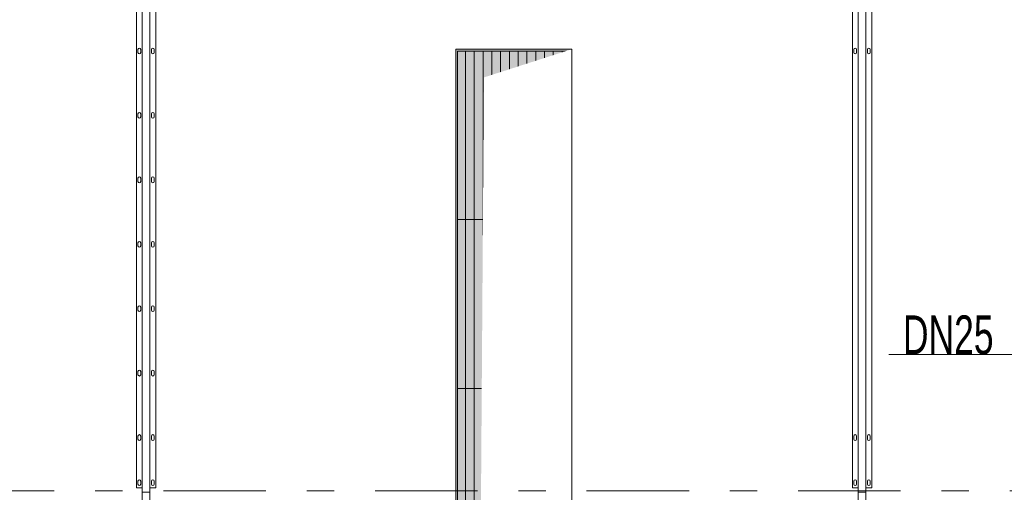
# Model space of a CAD drawing. Header units: millimetres. Extents: x 11681 to 15516, y 25095 to 29743.
# Tile 14 of 96: x 12364 to 12873, y 27524 to 27768. Entities that reach past the tile are written whole.
import ezdxf
from ezdxf.lldxf.tags import DXFTag

# ---------------------------------------------------------------- set-up
doc = ezdxf.new("R2010")
doc.units = ezdxf.units.MM
doc.linetypes.add('Przerywana podwójnie', pattern=[109.361107, 52.916665, -21.166666, 14.111111, -21.166666])
doc.linetypes.add('Wipeout_Contour', pattern=[100, 0, -100])
for name, color, linetype, lineweight, true_color in [('00 - nowa technologia myjni_Nr_pióra__95', 7, 'Continuous', 20, 0x7c7c7c), ('410-K Osie główne_Nr_pióra__95', 7, 'Continuous', 0, 0x7c7c7c), ('460 - Stropy_Nr_pióra__95', 7, 'Continuous', 13, 0x7c7c7c)]:
    doc.layers.add(name, color=color, linetype=linetype, lineweight=lineweight, true_color=true_color)
doc.layers.add('460 - Stropy', color=7, linetype='Continuous')
doc.layers.add('IS_Opisy_działek_Wodociag', color=7, linetype='SOLID', lineweight=13)
doc.layers.add('XREF', color=8, linetype='Continuous', lineweight=9)
doc.styles.get("Standard").update_dxf_attribs({"font": 'arial.ttf'})
tags = doc.linetypes.add('SOLID', pattern=[10, 10, 0]).pattern_tags.tags
tags[6:7] = [DXFTag(74, 4), DXFTag(75, 0), DXFTag(340, '0'), DXFTag(46, 0.0), DXFTag(50, 0.0), DXFTag(44, 0.0), DXFTag(45, 0.0)]
tags[4:5] = [DXFTag(74, 4), DXFTag(75, 0), DXFTag(340, '0'), DXFTag(46, 0.0), DXFTag(50, 0.0), DXFTag(44, 0.0), DXFTag(45, 0.0)]

# ---------------------------------------------------------------- blocks, each defined once
blk = doc.blocks.new('parter 2025.10.15')
at = {"layer": '00 - nowa technologia myjni_Nr_pióra__95', "color": 8, "linetype": 'Continuous', "lineweight": 5}
for p, q in [((141.77, 2482.54), (141.77, 2135.4)), ((521.77, 2482.54), (521.77, 2135.4)), ((144.77, 2452.58), (144.77, 2133.08)), ((148.77, 2452.58), (148.77, 2133.08)), ((151.77, 2452.42), (151.77, 2135.4)), ((511.77, 2451.25), (511.77, 2135.4)), ((514.77, 2452.58), (514.77, 2133.08)), ((518.77, 2452.58), (518.77, 2133.08)), ((142.57, 2360.38), (142.57, 2361.98)), ((143.97, 2361.98), (143.97, 2360.38)), ((149.57, 2360.38), (149.57, 2361.98)), ((150.97, 2361.98), (150.97, 2360.38)), ((512.57, 2360.38), (512.57, 2361.98)), ((513.97, 2361.98), (513.97, 2360.38)), ((519.57, 2360.38), (519.57, 2361.98)), ((520.97, 2361.98), (520.97, 2360.38)), ((142.57, 2327.08), (142.57, 2328.68)), ((143.97, 2328.68), (143.97, 2327.08)), ((149.57, 2327.08), (149.57, 2328.68)), ((150.97, 2328.68), (150.97, 2327.08)), ((142.57, 2293.78), (142.57, 2295.38)), ((143.97, 2295.38), (143.97, 2293.78)), ((149.57, 2293.78), (149.57, 2295.38)), ((150.97, 2295.38), (150.97, 2293.78)), ((142.57, 2260.48), (142.57, 2262.08)), ((143.97, 2262.08), (143.97, 2260.48)), ((149.57, 2260.48), (149.57, 2262.08)), ((150.97, 2262.08), (150.97, 2260.48)), ((142.57, 2227.18), (142.57, 2228.78)), ((143.97, 2228.78), (143.97, 2227.18)), ((149.57, 2227.18), (149.57, 2228.78)), ((150.97, 2228.78), (150.97, 2227.18)), ((142.57, 2193.88), (142.57, 2195.48)), ((143.97, 2195.48), (143.97, 2193.88)), ((149.57, 2193.88), (149.57, 2195.48)), ((150.97, 2195.48), (150.97, 2193.88)), ((142.57, 2160.58), (142.57, 2162.18)), ((143.97, 2162.18), (143.97, 2160.58)), ((149.57, 2160.58), (149.57, 2162.18)), ((150.97, 2162.18), (150.97, 2160.58)), ((512.57, 2160.58), (512.57, 2162.18)), ((513.97, 2162.18), (513.97, 2160.58)), ((519.57, 2160.58), (519.57, 2162.18)), ((520.97, 2162.18), (520.97, 2160.58)), ((142.57, 2137.28), (142.57, 2138.88)), ((143.97, 2138.88), (143.97, 2137.28)), ((149.57, 2137.28), (149.57, 2138.88)), ((150.97, 2138.88), (150.97, 2137.28)), ((512.57, 2137.28), (512.57, 2138.88)), ((513.97, 2138.88), (513.97, 2137.28)), ((519.57, 2137.28), (519.57, 2138.88)), ((520.97, 2138.88), (520.97, 2137.28)), ((144.77, 2135.4), (141.77, 2135.4)), ((144.77, 2133.08), (145.52, 2133.08)), ((144.77, 2133.08), (144.77, 1533.08)), ((144.77, 2133.08), (145.52, 2133.08)), ((148.02, 2133.08), (145.52, 2133.08)), ((148.02, 2133.08), (145.52, 2133.08)), ((148.02, 2133.08), (148.77, 2133.08)), ((148.02, 2133.08), (148.77, 2133.08)), ((151.77, 2135.4), (148.77, 2135.4)), ((148.77, 2133.08), (148.77, 1533.08)), ((514.77, 2135.4), (511.77, 2135.4)), ((514.77, 2133.08), (515.52, 2133.08)), ((514.77, 2133.08), (514.77, 1533.08)), ((514.77, 2133.08), (515.52, 2133.08)), ((518.02, 2133.08), (515.52, 2133.08)), ((518.02, 2133.08), (515.52, 2133.08)), ((518.02, 2133.08), (518.77, 2133.08)), ((518.02, 2133.08), (518.77, 2133.08)), ((521.77, 2135.4), (518.77, 2135.4)), ((518.77, 2133.08), (518.77, 1533.08))]:
    blk.add_line(p, q, dxfattribs=at)
for centre, start, end in [((143.27, 2361.98), 0, 180), ((150.27, 2361.98), 0, 180), ((513.27, 2361.98), 0, 180), ((520.27, 2361.98), 0, 180), ((143.27, 2360.38), 180, 0), ((150.27, 2360.38), 180, 0), ((513.27, 2360.38), 180, 0), ((520.27, 2360.38), 180, 0), ((143.27, 2328.68), 0, 180), ((143.27, 2327.08), 180, 0), ((150.27, 2328.68), 0, 180), ((150.27, 2327.08), 180, 0), ((143.27, 2295.38), 0, 180), ((150.27, 2295.38), 0, 180), ((143.27, 2293.78), 180, 0), ((150.27, 2293.78), 180, 0), ((143.27, 2262.08), 0, 180), ((143.27, 2260.48), 180, 0), ((150.27, 2262.08), 0, 180), ((150.27, 2260.48), 180, 0), ((143.27, 2228.78), 0, 180), ((150.27, 2228.78), 0, 180), ((143.27, 2227.18), 180, 0), ((150.27, 2227.18), 180, 0), ((143.27, 2195.48), 0, 180), ((143.27, 2193.88), 180, 0), ((150.27, 2195.48), 0, 180), ((150.27, 2193.88), 180, 0), ((143.27, 2162.18), 0, 180), ((150.27, 2162.18), 0, 180), ((513.27, 2162.18), 0, 180), ((520.27, 2162.18), 0, 180), ((143.27, 2160.58), 180, 0), ((150.27, 2160.58), 180, 0), ((513.27, 2160.58), 180, 0), ((520.27, 2160.58), 180, 0), ((143.27, 2138.88), 0, 180), ((143.27, 2137.28), 180, 0), ((150.27, 2138.88), 0, 180), ((150.27, 2137.28), 180, 0), ((513.27, 2138.88), 0, 180), ((513.27, 2137.28), 180, 0), ((520.27, 2138.88), 0, 180), ((520.27, 2137.28), 180, 0)]:
    blk.add_arc(centre, 0.7, start, end, dxfattribs=at)
at = {"layer": '460 - Stropy_Nr_pióra__95', "color": 8, "linetype": 'Continuous', "lineweight": 5, "flags": 128}
for points in [[(306.78, 262.09), (366.78, 262.09), (366.78, 2362.09), (306.78, 2362.09)], [(307.78, 2274.13), (311.82, 2274.13), (311.82, 2361.09), (307.78, 2361.09)], [(307.78, 263.09), (307.78, 2361.09), (365.78, 2361.09), (365.78, 263.09)], [(311.82, 2274.13), (316.36, 2274.13), (316.36, 2361.09), (311.82, 2361.09)], [(316.36, 2274.13), (320.89, 2274.13), (320.89, 2361.09), (316.36, 2361.09)], [(320.89, 2274.13), (325.43, 2274.13), (325.43, 2361.09), (320.89, 2361.09)], [(325.43, 2274.13), (329.97, 2274.13), (329.97, 2361.09), (325.43, 2361.09)], [(329.97, 2274.13), (334.51, 2274.13), (334.51, 2361.09), (329.97, 2361.09)], [(334.51, 2274.13), (339.05, 2274.13), (339.05, 2361.09), (334.51, 2361.09)], [(339.05, 2274.13), (343.59, 2274.13), (343.59, 2361.09), (339.05, 2361.09)], [(343.59, 2274.13), (348.13, 2274.13), (348.13, 2361.09), (343.59, 2361.09)], [(348.13, 2274.13), (352.66, 2274.13), (352.66, 2361.09), (348.13, 2361.09)], [(352.66, 2274.13), (357.2, 2274.13), (357.2, 2361.09), (352.66, 2361.09)], [(357.2, 2274.13), (361.74, 2274.13), (361.74, 2361.09), (357.2, 2361.09)], [(361.74, 2274.13), (365.78, 2274.13), (365.78, 2361.09), (361.74, 2361.09)], [(307.78, 2186.68), (311.82, 2186.68), (311.82, 2274.13), (307.78, 2274.13)], [(311.82, 2186.68), (316.36, 2186.68), (316.36, 2274.13), (311.82, 2274.13)], [(316.36, 2186.68), (320.89, 2186.68), (320.89, 2274.13), (316.36, 2274.13)], [(320.89, 2186.68), (325.43, 2186.68), (325.43, 2274.13), (320.89, 2274.13)], [(325.43, 2186.68), (329.97, 2186.68), (329.97, 2274.13), (325.43, 2274.13)], [(329.97, 2186.68), (334.51, 2186.68), (334.51, 2274.13), (329.97, 2274.13)], [(334.51, 2186.68), (339.05, 2186.68), (339.05, 2274.13), (334.51, 2274.13)], [(339.05, 2186.68), (343.59, 2186.68), (343.59, 2274.13), (339.05, 2274.13)], [(343.59, 2186.68), (348.13, 2186.68), (348.13, 2274.13), (343.59, 2274.13)], [(348.13, 2186.68), (352.66, 2186.68), (352.66, 2274.13), (348.13, 2274.13)], [(352.66, 2186.68), (357.2, 2186.68), (357.2, 2274.13), (352.66, 2274.13)], [(357.2, 2186.68), (361.74, 2186.68), (361.74, 2274.13), (357.2, 2274.13)], [(361.74, 2186.68), (365.78, 2186.68), (365.78, 2274.13), (361.74, 2274.13)], [(307.78, 2099.22), (311.82, 2099.22), (311.82, 2186.68), (307.78, 2186.68)], [(311.82, 2099.22), (316.36, 2099.22), (316.36, 2186.68), (311.82, 2186.68)], [(316.36, 2099.22), (320.89, 2099.22), (320.89, 2186.68), (316.36, 2186.68)], [(320.89, 2099.22), (325.43, 2099.22), (325.43, 2186.68), (320.89, 2186.68)], [(325.43, 2099.22), (329.97, 2099.22), (329.97, 2186.68), (325.43, 2186.68)], [(329.97, 2099.22), (334.51, 2099.22), (334.51, 2186.68), (329.97, 2186.68)], [(334.51, 2099.22), (339.05, 2099.22), (339.05, 2186.68), (334.51, 2186.68)], [(339.05, 2099.22), (343.59, 2099.22), (343.59, 2186.68), (339.05, 2186.68)], [(343.59, 2099.22), (348.13, 2099.22), (348.13, 2186.68), (343.59, 2186.68)], [(348.13, 2099.22), (352.66, 2099.22), (352.66, 2186.68), (348.13, 2186.68)], [(352.66, 2099.22), (357.2, 2099.22), (357.2, 2186.68), (352.66, 2186.68)], [(357.2, 2099.22), (361.74, 2099.22), (361.74, 2186.68), (357.2, 2186.68)], [(361.74, 2099.22), (365.78, 2099.22), (365.78, 2186.68), (361.74, 2186.68)]]:
    blk.add_lwpolyline(points, close=True, dxfattribs=at)
at = {"color": 8, "linetype": 'Wipeout_Contour', "lineweight": 5, "ltscale": 5613.369864}
blk.add_wipeout([(306.78, 262.09), (366.78, 262.09), (366.78, 2362.09), (321.36, 2347.51)], dxfattribs=at).dxf.layer = '460 - Stropy'
at = {"layer": '460 - Stropy', "linetype": 'Continuous', "lineweight": 5}
blk.add_hatch(color=8, dxfattribs=at).paths.add_polyline_path([(366.78, 2362.09), (306.78, 2362.09), (306.78, 262.09), (321.36, 2347.51)])
at = {"layer": '410-K Osie główne_Nr_pióra__95', "color": 8, "linetype": 'Przerywana podwójnie', "lineweight": 5}
blk.add_line((-63, 2133.81), (1039.92, 2133.81), dxfattribs=at)
at = {"layer": '460 - Stropy_Nr_pióra__95', "color": 8, "linetype": 'Continuous', "lineweight": 5, "flags": 128}
for points in [[(366.78, 2362.09), (306.78, 2362.09)], [(306.78, 2362.09), (306.78, 262.09)], [(366.78, 262.09), (366.78, 2362.09)]]:
    blk.add_lwpolyline(points, dxfattribs=at)

msp = doc.modelspace()

# ---------------------------------------------------------------- block references
at = {"layer": 'XREF'}
msp.add_blockref('parter 2025.10.15', (12282.34, 25390.78), dxfattribs=at)

# ---------------------------------------------------------------- next in the draw order: linework, layer by layer
at = {"layer": 'IS_Opisy_działek_Wodociag', "ltscale": 0.01}
msp.add_lwpolyline([(12813, 27595), (12813, 27595), (12897.36, 27595)], dxfattribs=at)

# ---------------------------------------------------------------- next in the draw order: texts
at = {"layer": 'IS_Opisy_działek_Wodociag', "ltscale": 10, "insert": (12867.09, 27595), "char_height": 20, "attachment_point": 9, "line_spacing_factor": 0.75}
msp.add_mtext('\\C5;\\fArial Narrow|b0|i0;\\W0.8;DN25', dxfattribs=at)

doc.saveas('drawing.dxf')
